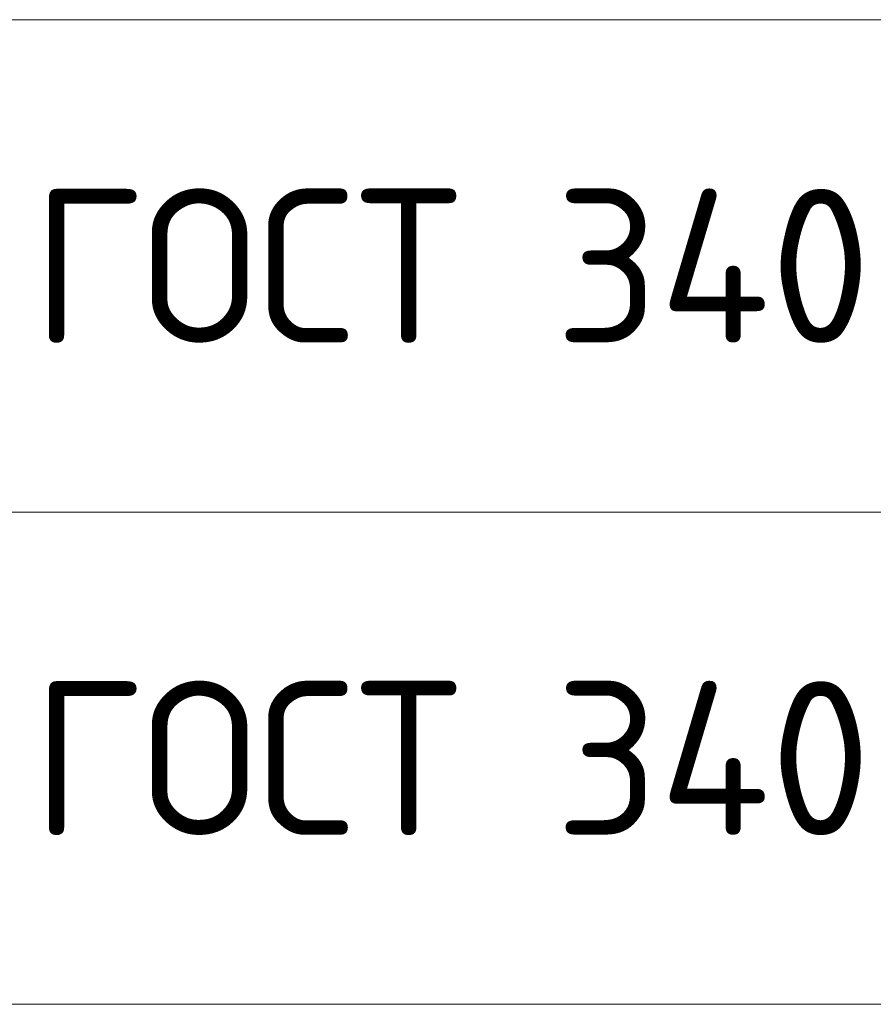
# Model space of a CAD drawing. Header units: metres. Extents: x -38 to 97, y -15 to 21.
# Tile 87 of 132: x 70.33 to 71.72, y 6.07 to 7.67. Entities that reach past the tile are written whole.
import ezdxf

# ---------------------------------------------------------------- set-up
doc = ezdxf.new("R2010")
doc.units = ezdxf.units.M
doc.styles.add('ISOCPEUR', font='txt')

msp = doc.modelspace()

# ---------------------------------------------------------------- linework, layer by layer
at = {"color": 7, "linetype": 'Continuous', "lineweight": 13, "transparency": 33554687}
for p, q in [((86.4198, 7.6717), (67.9198, 7.6717)), ((86.4198, 6.8717), (67.9198, 6.8717)), ((86.4198, 6.0717), (67.9198, 6.0717))]:
    msp.add_line(p, q, dxfattribs=at)

# ---------------------------------------------------------------- texts
at = {"color": 7, "linetype": 'Continuous', "lineweight": 35, "transparency": 33554687, "char_height": 0.25, "width": 2.743715, "attachment_point": 7, "style": 'ISOCPEUR'}
for insert in [(70.3506, 7.1467), (70.3506, 6.3467)]:
    msp.add_mtext('\\W0.96;ГОСТ 34028-2016', dxfattribs=dict(at, insert=insert))

doc.saveas('drawing.dxf')
